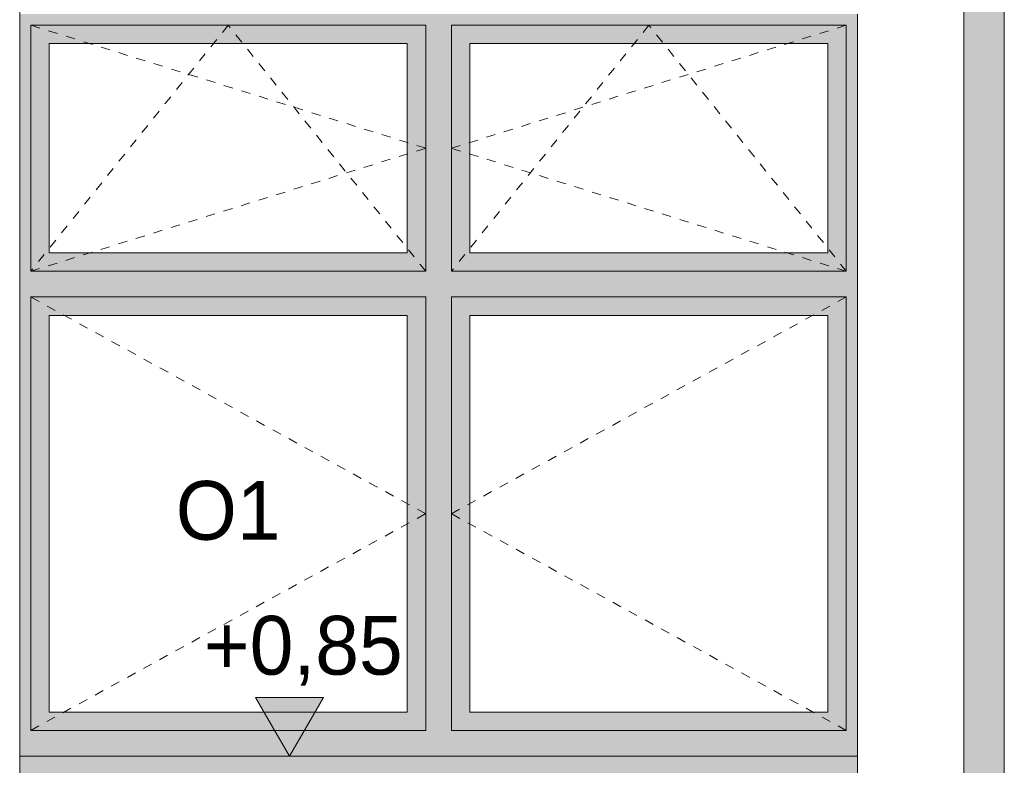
# Model space of a CAD drawing. Extents: x -366324 to -207045, y 68808 to 138616.
# Tile 44 of 170: x -312141 to -309461, y 79835 to 81865. Entities that reach past the tile are written whole.
import ezdxf

# ---------------------------------------------------------------- set-up
doc = ezdxf.new("R2010")
doc.units = 0
doc.header["$MEASUREMENT"] = 0
doc.linetypes.add('Hidden Line', pattern=[50, 25, -25])
doc.layers.add('Arch kolorystyka_Nr_Pióra__2', color=7, linetype='Continuous', lineweight=13, true_color=0x7f7f7f)
for name, color, linetype, lineweight in [('Arch kolorystyka_Nr_Pióra__41', 7, 'Continuous', 15), ('Arch okna_Nr_Pióra__21', 7, 'Continuous', 9), ('Arch opisy okien_Nr_Pióra__21', 7, 'Continuous', 9), ('Arch rynny_Nr_Pióra__21', 7, 'Continuous', 9), ('Arch wymiary_Nr_Pióra__21', 7, 'Continuous', 9), ('Arch ściany zewnętrzne_Nr_Pióra__21', 7, 'Continuous', 9)]:
    doc.layers.add(name, color=color, linetype=linetype, lineweight=lineweight)
doc.layers.add('Arch wymiary', color=7, linetype='Continuous')
doc.styles.add('GENERATED_STYLE_1', font='txt')
doc.styles.add('GENERATED_STYLE_4', font='txt')

# ---------------------------------------------------------------- blocks, each defined once
blk = doc.blocks.new('Wymiary_58', base_point=(-311406.9, 79859.6))
at = {"layer": 'Arch wymiary_Nr_Pióra__21', "linetype": 'Continuous'}
blk.add_hatch(color=256, dxfattribs=at).paths.add_polyline_path([(-311406.9, 79859.6), (-311499.7, 80019.6), (-311314.1, 80019.6)], flags=0)
for p, q in [((-311406.9, 79859.6), (-311499.7, 80019.6)), ((-311499.7, 80019.6), (-311314.1, 80019.6)), ((-311314.1, 80019.6), (-311406.9, 79859.6)), ((-311406.9, 79859.6), (-311526.9, 79859.6)), ((-311406.9, 79859.6), (-311286.9, 79859.6))]:
    blk.add_line(p, q, dxfattribs=at)
at = {"layer": 'Arch wymiary_Nr_Pióra__21', "insert": (-311640.3, 80051.6), "char_height": 160, "attachment_point": 7, "style": 'GENERATED_STYLE_1'}
blk.add_mtext('{+0,85}', dxfattribs=at)

msp = doc.modelspace()

# ---------------------------------------------------------------- hatches: boundary and pattern name
at = {"layer": 'Arch kolorystyka_Nr_Pióra__2', "linetype": 'Continuous'}
h = msp.add_hatch(color=256, dxfattribs=at)
h.paths.add_polyline_path([(-312141.4, 79859.6), (-309861.4, 79859.6), (-309861.4, 81879.6), (-312141.4, 81879.6)], flags=0)
h.paths.add_polyline_path([(-310916.4, 81229.6), (-309941.4, 81229.6), (-309941.4, 81799.6), (-310916.4, 81799.6)], flags=0)
h.paths.add_polyline_path([(-312061.4, 81229.6), (-311086.4, 81229.6), (-311086.4, 81799.6), (-312061.4, 81799.6)], flags=0)
h.paths.add_polyline_path([(-312061.4, 79979.6), (-311086.4, 79979.6), (-311086.4, 81059.6), (-312061.4, 81059.6)], flags=0)
h.paths.add_polyline_path([(-310916.4, 81059.6), (-309941.4, 81059.6), (-309941.4, 79979.6), (-310916.4, 79979.6)], flags=0)
at = {"layer": 'Arch kolorystyka_Nr_Pióra__41', "linetype": 'Continuous'}
for points in [[(-309461.4, 78608.8), (-309461.4, 86173.9, -0.545455), (-309571.4, 86173.9), (-309571.4, 78608.8, 0.810981)], [(-309861.4, 79859.6), (-312141.4, 79859.6), (-312141.4, 79809.6), (-309861.4, 79809.6)]]:
    msp.add_hatch(color=256, dxfattribs=at).paths.add_polyline_path(points, flags=0)

# ---------------------------------------------------------------- linework, layer by layer
at = {"layer": 'Arch okna_Nr_Pióra__21', "linetype": 'Continuous'}
for p, q in [((-312111.4, 81849.6), (-311036.4, 81849.6)), ((-312111.4, 81849.6), (-312111.4, 81179.6)), ((-311036.4, 81849.6), (-311036.4, 81179.6)), ((-310966.4, 81849.6), (-310966.4, 81179.6)), ((-310966.4, 81849.6), (-309891.4, 81849.6)), ((-309891.4, 81849.6), (-309891.4, 81179.6)), ((-312061.4, 81799.6), (-311086.4, 81799.6)), ((-312061.4, 81799.6), (-312061.4, 81229.6)), ((-311086.4, 81799.6), (-311086.4, 81229.6)), ((-310916.4, 81799.6), (-309941.4, 81799.6)), ((-310916.4, 81799.6), (-310916.4, 81229.6)), ((-309941.4, 81799.6), (-309941.4, 81229.6)), ((-312061.4, 81229.6), (-311086.4, 81229.6)), ((-310916.4, 81229.6), (-309941.4, 81229.6)), ((-312111.4, 81179.6), (-311036.4, 81179.6)), ((-310966.4, 81179.6), (-309891.4, 81179.6)), ((-312111.4, 81109.6), (-311036.4, 81109.6)), ((-312111.4, 81109.6), (-312111.4, 79929.6)), ((-311036.4, 81109.6), (-311036.4, 79929.6)), ((-310966.4, 81109.6), (-310966.4, 79929.6)), ((-310966.4, 81109.6), (-309891.4, 81109.6)), ((-309891.4, 81109.6), (-309891.4, 79929.6)), ((-312061.4, 81059.6), (-311086.4, 81059.6)), ((-312061.4, 81059.6), (-312061.4, 79979.6)), ((-311086.4, 81059.6), (-311086.4, 79979.6)), ((-310916.4, 81059.6), (-309941.4, 81059.6)), ((-310916.4, 81059.6), (-310916.4, 79979.6)), ((-309941.4, 81059.6), (-309941.4, 79979.6)), ((-312061.4, 79979.6), (-311086.4, 79979.6)), ((-310916.4, 79979.6), (-309941.4, 79979.6)), ((-312111.4, 79929.6), (-311036.4, 79929.6)), ((-310966.4, 79929.6), (-309891.4, 79929.6))]:
    msp.add_line(p, q, dxfattribs=at)
at = {"layer": 'Arch okna_Nr_Pióra__21', "linetype": 'Hidden Line'}
for p, q in [((-311573.9, 81849.6), (-312111.4, 81179.6)), ((-311036.4, 81514.6), (-312111.4, 81849.6)), ((-311036.4, 81179.6), (-311573.9, 81849.6)), ((-310428.9, 81849.6), (-310966.4, 81179.6)), ((-310966.4, 81514.6), (-309891.4, 81849.6)), ((-309891.4, 81179.6), (-310428.9, 81849.6)), ((-312111.4, 81179.6), (-311036.4, 81514.6)), ((-309891.4, 81179.6), (-310966.4, 81514.6)), ((-311036.4, 80519.6), (-312111.4, 81109.6)), ((-310966.4, 80519.6), (-309891.4, 81109.6)), ((-312111.4, 79929.6), (-311036.4, 80519.6)), ((-309891.4, 79929.6), (-310966.4, 80519.6))]:
    msp.add_line(p, q, dxfattribs=at)
at = {"layer": 'Arch rynny_Nr_Pióra__21', "linetype": 'Continuous'}
for p, q in [((-309571.4, 86284.6), (-309571.4, 78608.8)), ((-309461.4, 86284.6), (-309461.4, 78608.8))]:
    msp.add_line(p, q, dxfattribs=at)
at = {"layer": 'Arch ściany zewnętrzne_Nr_Pióra__21', "linetype": 'Continuous'}
for p, q in [((-312141.4, 86384.6), (-312141.4, 79009.6)), ((-312141.4, 81879.6), (-312141.4, 79809.6)), ((-309861.4, 81879.6), (-309861.4, 79809.6)), ((-312141.4, 79859.6), (-309861.4, 79859.6))]:
    msp.add_line(p, q, dxfattribs=at)

# ---------------------------------------------------------------- block references
at = {"layer": 'Arch wymiary', "linetype": 'Continuous'}
msp.add_blockref('Wymiary_58', (-311406.9, 79859.6), dxfattribs=at)

# ---------------------------------------------------------------- texts
at = {"layer": 'Arch opisy okien_Nr_Pióra__21', "linetype": 'Continuous', "insert": (-311573.9, 80608.7), "char_height": 160, "attachment_point": 2, "style": 'GENERATED_STYLE_4'}
msp.add_mtext('{O1}', dxfattribs=at)

doc.saveas('drawing.dxf')
